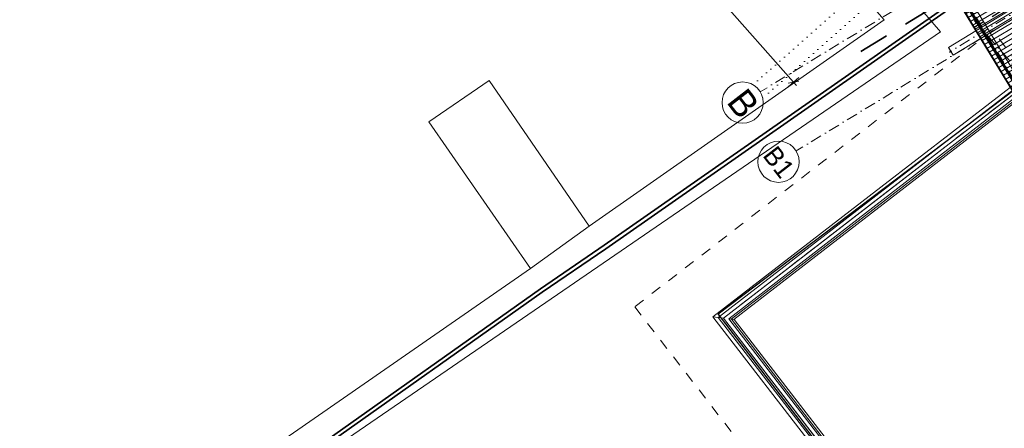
# Model space of a CAD drawing. Header units: millimetres. Extents: x -738537 to 1850049, y -250217 to 604013.
# Tile 186 of 204: x -172898 to -159776, y 503846 to 509289. Entities that reach past the tile are written whole.
import ezdxf

# ---------------------------------------------------------------- set-up
doc = ezdxf.new("R2010")
doc.units = ezdxf.units.MM
doc.header["$MEASUREMENT"] = 0
doc.set_wipeout_variables(frame=1)
for name, pattern in [('Dashed', [280, 140, -140]), ('Dense Dotted', [80, 0, -80]), ('Dot & Dashed', [280, 150, -60, 0, -70]), ('Long Dashed', [700, 400, -300]), ('Wipeout_Contour', [1000, 0, -1000])]:
    doc.linetypes.add(name, pattern=pattern)
for name, color, linetype, lineweight in [('0_Pen_No__1', 214, 'Continuous', 35), ('0_Pen_No__128', 9, 'Continuous', 0), ('0_Pen_No__16', 8, 'Continuous', 20), ('0_Pen_No__2', 1, 'Continuous', 25), ('0_Pen_No__3', 30, 'Continuous', 15), ('0_Pen_No__4', 5, 'Continuous', 5), ('0_Pen_No__5', 4, 'Continuous', 5), ('0_Pen_No__6', 7, 'Continuous', 5), ('0_Pen_No__69', 255, 'Continuous', 20), ('0_Pen_No__90', 255, 'Continuous', 20)]:
    doc.layers.add(name, color=color, linetype=linetype, lineweight=lineweight)
doc.layers.add('0_Pen_No__7', color=7, linetype='Continuous', lineweight=5, true_color=0x9f07ff)
doc.styles.add('GENERATED_STYLE_1', font='GOTHIC.TTF')

msp = doc.modelspace()

# ---------------------------------------------------------------- linework, layer by layer
at = {"layer": '0_Pen_No__1', "color": 7, "linetype": 'Continuous', "lineweight": 35}
for p, q in [((-165108.6, 506284.4), (-165957, 505705.5)), ((-165087.8, 506238.9), (-165936.1, 505660.1)), ((-173956.2, 500047.7), (-165957, 505705.5)), ((-173928.2, 500007.2), (-165936.1, 505660.1))]:
    msp.add_line(p, q, dxfattribs=at)
at = {"layer": '0_Pen_No__128', "color": 9, "linetype": 'Continuous', "lineweight": 0}
for p, q in [((-166640, 508480.5), (-167444, 507926.9)), ((-165307.9, 506537.8), (-166640, 508480.5)), ((-166091.3, 505975.7), (-167444, 507926.9)), ((-166091.3, 505975.7), (-165307.9, 506537.8)), ((-186110.2, 492101.3), (-166091.3, 505975.7))]:
    msp.add_line(p, q, dxfattribs=at)
at = {"layer": '0_Pen_No__7', "color": 250, "linetype": 'Continuous', "lineweight": 5, "true_color": 0x3f3f3f}
msp.add_line((-161377.3, 509285.8), (-167378.4, 516201.4), dxfattribs=at)

# ---------------------------------------------------------------- wipeouts: each hides what was drawn before it
at = {"color": 254, "linetype": 'Wipeout_Contour', "lineweight": 0, "ltscale": 7218071.709642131}
msp.add_wipeout([(-164699.9, 505465), (-158123.6, 496944), (-156126, 498485.6), (-152228, 493429.6), (-151659.7, 493834.9), (-149519.8, 495360.7), (-149040.3, 494688.3), (-148680.8, 494970.1), (-153725.9, 501401.7), (-157970.6, 498125.3), (-163518.6, 505313.9), (-159420.2, 508476.9), (-159929.1, 509146.9)], dxfattribs=at)

# ---------------------------------------------------------------- next in the draw order: linework, layer by layer
at = {"layer": '0_Pen_No__1', "color": 7, "linetype": 'Long Dashed', "lineweight": 35}
msp.add_line((-161689.5, 508865.6), (-149607.5, 516226.1), dxfattribs=at)
at = {"layer": '0_Pen_No__2', "color": 7, "linetype": 'Dashed', "lineweight": 25}
msp.add_line((-160178.3, 509188.1), (-154141.3, 512865.9), dxfattribs=at)
at = {"layer": '0_Pen_No__3', "color": 7, "linetype": 'Dashed', "lineweight": 15}
msp.add_lwpolyline([(-164699.9, 505465), (-158123.6, 496944), (-156126, 498485.6), (-152228, 493429.6), (-151659.7, 493834.9), (-149519.8, 495360.7), (-149040.3, 494688.3), (-148680.8, 494970.1), (-153725.9, 501401.7), (-157970.6, 498125.3), (-163518.6, 505313.9), (-159420.2, 508476.9), (-159929.1, 509146.9)], close=True, dxfattribs=at)
at = {"layer": '0_Pen_No__6', "color": 7, "linetype": 'Continuous', "lineweight": 5}
for p, q in [((-163588.7, 505322.9), (-163659, 505331.8)), ((-163588.7, 505323), (-163658.9, 505332))]:
    msp.add_line(p, q, dxfattribs=at)
at = {"layer": '0_Pen_No__69', "color": 255, "linetype": 'Dot & Dashed', "lineweight": 20}
msp.add_line((-149717.3, 515433.2), (-160504.4, 508858.6), dxfattribs=at)
at = {"layer": '0_Pen_No__7', "color": 250, "linetype": 'Continuous', "lineweight": 5, "true_color": 0x3f3f3f}
msp.add_line((-163936.2, 513006), (-160627.2, 509126.2), dxfattribs=at)
at = {"layer": '0_Pen_No__90', "color": 255, "linetype": 'Continuous', "lineweight": 20}
for p, q in [((-149748.5, 515484.5), (-160517.9, 508920.7)), ((-149686.1, 515382), (-160455.4, 508818.2)), ((-160519.3, 508919.8), (-160517.9, 508920.7)), ((-160489.7, 508871.2), (-160519.3, 508919.8)), ((-160455.4, 508818.2), (-160517.9, 508920.7)), ((-160506, 508861.3), (-160489.7, 508871.2)), ((-160502.8, 508856), (-160506, 508861.3)), ((-160486.5, 508865.9), (-160502.8, 508856)), ((-160456.9, 508817.4), (-160486.5, 508865.9)), ((-160456.9, 508817.4), (-160455.4, 508818.2))]:
    msp.add_line(p, q, dxfattribs=at)

# ---------------------------------------------------------------- next in the draw order: wipeouts: each hides what was drawn before it
at = {"color": 254, "linetype": 'Wipeout_Contour', "lineweight": 0, "ltscale": 2238982.7745022}
msp.add_wipeout([(-153680.6, 501436.6), (-159165.3, 508673.1), (-163518.6, 505313.9), (-157970.6, 498125.3)], dxfattribs=at)

# ---------------------------------------------------------------- next in the draw order: hatches: boundary and pattern name
at = {"layer": '0_Pen_No__6', "linetype": 'Continuous', "lineweight": 5}
h = msp.add_hatch(dxfattribs=at)
h.set_pattern_fill('PLYWOOD', style=0, pattern_type=2)
h.set_pattern_definition([(30.91126, (-154370.34, 511443.06), (-30.8226, 51.47784), [])])
h.paths.add_polyline_path([(-149968.6, 516006.1), (-160444, 509624.4), (-157065.2, 504078.2, -0.1363349), (-153240.7, 506392.5, -0.0326324), (-151229.5, 506703.8, 0.0368814), (-149216.4, 507004.2, 0.1224459), (-145675.9, 508946)])

# ---------------------------------------------------------------- next in the draw order: linework, layer by layer
at = {"layer": '0_Pen_No__1', "color": 7, "linetype": 'Long Dashed', "lineweight": 35}
for q in [(-144264.2, 483065.7), (-144272.3, 483079.1)]:
    msp.add_line((-160444, 509624.4), q, dxfattribs=at)
at = {"layer": '0_Pen_No__1', "color": 7, "linetype": 'Continuous', "lineweight": 35}
for p, q in [((-165108.6, 506284.4), (-160554.6, 509461.6)), ((-165087.8, 506238.9), (-160533.8, 509416.1))]:
    msp.add_line(p, q, dxfattribs=at)
msp.add_lwpolyline([(-149968.6, 516006.1), (-160444, 509624.4), (-144272.3, 483079.1), (-133796.9, 489460.9)], close=True, dxfattribs=at)
msp.add_lwpolyline([(-149968.6, 516006.1), (-160444, 509624.4), (-157065.2, 504078.2, -0.1363349), (-153240.7, 506392.5, -0.0326324), (-151229.5, 506703.8, 0.0368814), (-149216.4, 507004.2, 0.1224459), (-145675.9, 508946)], format="xyb", close=True, dxfattribs=at)
at = {"layer": '0_Pen_No__128', "color": 9, "linetype": 'Continuous', "lineweight": 0}
for p, q in [((-165307.9, 506537.8), (-161377.3, 509285.8)), ((-185910.1, 491807.8), (-160627.2, 509126.2))]:
    msp.add_line(p, q, dxfattribs=at)
at = {"layer": '0_Pen_No__16', "color": 8, "linetype": 'Dense Dotted', "lineweight": 20}
for p, q in [((-160065, 511126.1), (-163171.2, 508379.3)), ((-159918.7, 510961.8), (-163025.4, 508214.5))]:
    msp.add_line(p, q, dxfattribs=at)
at = {"layer": '0_Pen_No__2', "color": 7, "linetype": 'Continuous', "lineweight": 25}
for p, q in [((-163588.9, 505369.1), (-159188.7, 508702.1)), ((-158006.3, 498097.8), (-163588.9, 505369.1))]:
    msp.add_line(p, q, dxfattribs=at)
at = {"layer": '0_Pen_No__3', "color": 7, "linetype": 'Continuous', "lineweight": 15}
msp.add_lwpolyline([(-153680.6, 501436.6), (-159165.3, 508673.1), (-163518.6, 505313.9), (-157970.6, 498125.3)], close=True, dxfattribs=at)
at = {"layer": '0_Pen_No__4', "color": 7, "linetype": 'Dashed', "lineweight": 5}
msp.add_lwpolyline([(-133797, 489461), (-133796.9, 489460.9), (-144272.3, 483079.1), (-144272.4, 483079.2), (-160443.9, 509624.3), (-160444, 509624.4), (-149968.6, 516006.1), (-149968.5, 516006)], close=True, dxfattribs=at)
at = {"layer": '0_Pen_No__5', "color": 7, "linetype": 'Dot & Dashed', "lineweight": 5}
for p, q in [((-170228.1, 520581.2), (-158978.1, 507927.2)), ((-170228.1, 520581.2), (-158978.1, 507927.2)), ((-147389.7, 517855.4), (-163028.1, 508328.3)), ((-147389.7, 517855.4), (-163028.1, 508328.3)), ((-146911.4, 517067), (-162549.7, 507540)), ((-146911.4, 517067), (-162549.7, 507540)), ((-163028.1, 508328.3), (-163028.1, 508328.3)), ((-163028.1, 508328.3), (-163028.1, 508328.3)), ((-162549.7, 507540), (-162549.7, 507540)), ((-162549.7, 507540), (-162549.7, 507540))]:
    msp.add_line(p, q, dxfattribs=at)
at = {"layer": '0_Pen_No__5', "color": 7, "linetype": 'Continuous', "lineweight": 5}
for centre in [(-163262.9, 508185.2), (-163262.9, 508185.2), (-162784.6, 507396.9), (-162784.6, 507396.9)]:
    msp.add_circle(centre, 275, dxfattribs=at)
at = {"layer": '0_Pen_No__5', "color": 7, "linetype": 'Dot & Dashed', "lineweight": 5}
for p in [(-163028.1, 508328.3), (-163028.1, 508328.3), (-163028.1, 508328.3), (-163028.1, 508328.3), (-162549.7, 507540), (-162549.7, 507540), (-162549.7, 507540), (-162549.7, 507540)]:
    msp.add_point(p, dxfattribs=at)
at = {"layer": '0_Pen_No__6', "color": 7, "linetype": 'Continuous', "lineweight": 5}
for p, q in [((-170962.8, 517934.1), (-162585.5, 508457.9)), ((-144215.7, 483103.8), (-160391.8, 509656.2)), ((-144213.8, 483104.9), (-160389.9, 509657.3)), ((-144212.1, 483105.9), (-160388.2, 509658.4)), ((-144198.7, 483114.1), (-160374.8, 509666.5)), ((-144196.9, 483115.2), (-160372.9, 509667.7)), ((-144143.4, 483147.8), (-160319.5, 509700.2)), ((-161422.6, 507057.5), (-159226.1, 508752.4)), ((-163588.7, 505322.9), (-159195.5, 508712.9)), ((-163414.7, 505300.5), (-159120.6, 508614.1)), ((-159164.8, 508673.4), (-161361.5, 506978.3)), ((-162655.7, 508395.8), (-162515.3, 508520)), ((-162656.2, 508443.5), (-162514.8, 508472.2)), ((-162585.5, 508457.9), (-162545, 508412.1)), ((-163659, 505331.8), (-161422.6, 507057.5)), ((-161361.5, 506978.3), (-163518.6, 505313.9)), ((-163658.9, 505332), (-160823.9, 501658.7)), ((-163588.7, 505323), (-157979.8, 498055.4)), ((-163518.6, 505313.9), (-163588.7, 505323)), ((-163518.6, 505313.9), (-163588.7, 505322.9)), ((-160744.7, 501719.7), (-163518.6, 505313.9)), ((-157956.9, 498230.4), (-163413.3, 505300.3))]:
    msp.add_line(p, q, dxfattribs=at)
for points in [[(-163380.4, 505295.4), (-163449, 505305.6), (-159135.9, 508633.8), (-159105.2, 508594.3)], [(-157953.1, 498266.3), (-157960.8, 498194.4), (-163449, 505305.6), (-163377.7, 505295)]]:
    msp.add_lwpolyline(points, close=True, dxfattribs=at)
at = {"layer": '0_Pen_No__69', "color": 255, "linetype": 'Dot & Dashed', "lineweight": 20}
msp.add_line((-144189, 483120), (-160365.1, 509672.5), dxfattribs=at)

# ---------------------------------------------------------------- next in the draw order: texts
at = {"layer": '0_Pen_No__5', "color": 7, "linetype": 'Continuous', "lineweight": 5, "attachment_point": 7, "rotation": 307.74362, "style": 'GENERATED_STYLE_1'}
for s, insert, char_height in [('\\A1;{\\pql;\\fCentury Gothic|b0|i0|c0|p34;B}', (-163488, 508190.1), 350), ('\\A1;{\\pql;\\fCentury Gothic|b0|i0|c0|p34;B}', (-163488, 508190.1), 350), ('\\A1;{\\pql;\\fCentury Gothic|b0|i0|c0|p34;B1}', (-163005.1, 507477.6), 250), ('\\A1;{\\pql;\\fCentury Gothic|b0|i0|c0|p34;B1}', (-163005.1, 507477.6), 250)]:
    msp.add_mtext(s, dxfattribs=dict(at, insert=insert, char_height=char_height))

doc.saveas('drawing.dxf')
